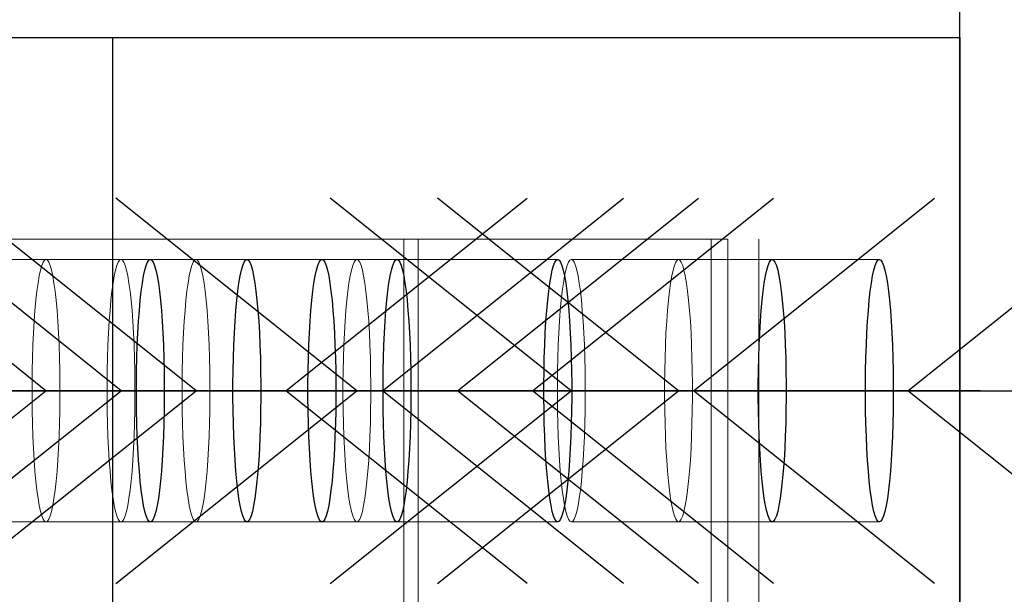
# Model space of a CAD drawing. Header units: millimetres. Extents: x 3526 to 4380, y 11541 to 12002.
# Tile 106 of 127: x 4221 to 4226, y 11724 to 11727. Entities that reach past the tile are written whole.
import ezdxf

# ---------------------------------------------------------------- set-up
doc = ezdxf.new("R2010")
doc.units = ezdxf.units.MM
doc.header["$LTSCALE"] = 10
doc.linetypes.add('HIDDEN', pattern=[0.375, 0.25, -0.125])
doc.linetypes.add('MITTE', pattern=[2, 1.25, -0.25, 0.25, -0.25])
doc.layers.get('Defpoints').update_dxf_attribs({"color": 1})
for name, color, linetype in [('PS_BOLT', 4, 'Continuous'), ('PS_MID', 5, 'MITTE'), ('PS_SHAPE', 3, 'Continuous')]:
    doc.layers.add(name, color=color, linetype=linetype)
for name, color, linetype, lineweight in [('PS_DIM', 4, 'Continuous', 13), ('PS_Hidden', 2, 'HIDDEN', 9), ('PS_SOLID', 7, 'Continuous', 30)]:
    doc.layers.add(name, color=color, linetype=linetype, lineweight=lineweight)
doc.styles.add('simplex', font='simplex.shx', dxfattribs={"width": 0.75})
doc.dimstyles.new('1_20_GŁ_DS1-LS20', dxfattribs={"dimtxt": 2, "dimasz": 2, "dimexe": 2, "dimexo": 5, "dimgap": 1, "dimtad": 1, "dimjust": 4, "dimdec": 0, "dimlfac": 20, "dimtxsty": 'simplex', "dimblk1": 'NONE', "dimsah": 1, "dimcen": 2, "dimclrd": 256, "dimclre": 256, "dimclrt": 4, "dimadec": 1, "dimazin": 0, "dimtfac": 1, "dimtdec": 0, "dimtmove": 2, "dimatfit": 3, "dimfxl": 1, "dimarcsym": 0})

# ---------------------------------------------------------------- blocks, each defined once
blk = doc.blocks.new('*D186')
at = {"layer": 'Defpoints', "color": 0, "transparency": 16777216}
for p in [(4225.5509, 11738.1324), (3922.9614, 11716.8237), (4225.5509, 11715.8237)]:
    blk.add_point(p, dxfattribs=at)
at = {"layer": 'PS_DIM', "lineweight": -2, "transparency": 16777216}
for p, q in [((3922.9614, 11721.8237), (3922.9614, 11740.1324)), ((4225.5509, 11720.8237), (4225.5509, 11740.1324)), ((3922.9614, 11738.1324), (4223.5509, 11738.1324))]:
    blk.add_line(p, q, dxfattribs=at)
at = {"layer": 'PS_DIM', "transparency": 16777216}
blk.add_solid([(4223.5509, 11738.4657), (4223.5509, 11737.7991), (4225.5509, 11738.1324)], dxfattribs=at)
at = {"layer": 'PS_DIM', "color": 4, "transparency": 16777216, "insert": (4223.5309, 11734.5053), "char_height": 2, "attachment_point": 5, "rotation": 90, "style": 'simplex'}
blk.add_mtext('9986', dxfattribs=at)
blk = doc.blocks.new('_None')
blk = doc.blocks.new('*X687')
at = {"color": 30, "linetype": 'Continuous'}
for p, q in [((4221.3994, 11725.0737), (4220.2061, 11726.0282)), ((4223.0649, 11725.0737), (4224.2581, 11726.0282)), ((4220.2061, 11724.1191), (4221.3994, 11725.0737)), ((4220.2061, 11725.0737), (4224.2581, 11725.0737)), ((4224.2581, 11724.1191), (4223.0649, 11725.0737))]:
    blk.add_line(p, q, dxfattribs=at)
blk = doc.blocks.new('*X689')
at = {"color": 30, "linetype": 'Continuous'}
for p, q in [((4220.5504, 11725.0737), (4219.3571, 11726.0282)), ((4222.2159, 11725.0737), (4223.4091, 11726.0282)), ((4219.3571, 11724.1191), (4220.5504, 11725.0737)), ((4219.3571, 11725.0737), (4223.4091, 11725.0737)), ((4223.4091, 11724.1191), (4222.2159, 11725.0737))]:
    blk.add_line(p, q, dxfattribs=at)
blk = doc.blocks.new('*X695')
at = {"color": 30, "linetype": 'Continuous'}
for p, q in [((4221.0279, 11725.0737), (4219.8347, 11726.0282)), ((4222.6935, 11725.0737), (4223.8867, 11726.0282)), ((4219.8347, 11724.1191), (4221.0279, 11725.0737)), ((4219.8347, 11725.0737), (4223.8867, 11725.0737)), ((4223.8867, 11724.1191), (4222.6935, 11725.0737))]:
    blk.add_line(p, q, dxfattribs=at)
blk = doc.blocks.new('*X696')
at = {"color": 30, "linetype": 'Continuous'}
for p, q in [((4221.7708, 11725.0737), (4220.5776, 11726.0282)), ((4223.4363, 11725.0737), (4224.6296, 11726.0282)), ((4220.5776, 11724.1191), (4221.7708, 11725.0737)), ((4220.5776, 11725.0737), (4224.6296, 11725.0737)), ((4224.6296, 11724.1191), (4223.4363, 11725.0737))]:
    blk.add_line(p, q, dxfattribs=at)
blk = doc.blocks.new('*X697')
at = {"layer": 'PS_Hidden', "color": 2, "linetype": 'HIDDEN'}
for p, q in [((4224.5566, 11715.8237), (4224.5566, 11726.8237)), ((4222.7986, 11725.8237), (4220.8081, 11725.8237)), ((4222.7986, 11725.8237), (4222.7986, 11721.5387)), ((4222.8706, 11725.8237), (4222.7986, 11725.8237)), ((4222.8706, 11725.8237), (4224.4033, 11725.8237)), ((4222.8706, 11725.8237), (4222.8706, 11716.8237)), ((4224.321, 11725.8237), (4224.321, 11716.8237)), ((4224.4033, 11725.8237), (4224.4033, 11716.8237)), ((4220.5504, 11725.7237), (4221.5447, 11725.7237)), ((4221.014, 11725.7104), (4221.0073, 11725.6939)), ((4221.0209, 11725.7203), (4221.014, 11725.7104)), ((4221.0279, 11725.7237), (4221.0209, 11725.7203)), ((4221.0349, 11725.7203), (4221.0279, 11725.7237)), ((4221.0418, 11725.7104), (4221.0349, 11725.7203)), ((4221.0486, 11725.6939), (4221.0418, 11725.7104)), ((4221.3855, 11725.7104), (4221.3787, 11725.6939)), ((4221.3924, 11725.7203), (4221.3855, 11725.7104)), ((4221.3994, 11725.7237), (4221.3924, 11725.7203)), ((4221.4063, 11725.7203), (4221.3994, 11725.7237)), ((4221.4133, 11725.7104), (4221.4063, 11725.7203)), ((4221.42, 11725.6939), (4221.4133, 11725.7104)), ((4221.5447, 11725.7237), (4222.0223, 11725.7237)), ((4221.7569, 11725.7104), (4221.7502, 11725.6939)), ((4221.7638, 11725.7203), (4221.7569, 11725.7104)), ((4221.7708, 11725.7237), (4221.7638, 11725.7203)), ((4221.7778, 11725.7203), (4221.7708, 11725.7237)), ((4221.7847, 11725.7104), (4221.7778, 11725.7203)), ((4221.7915, 11725.6939), (4221.7847, 11725.7104)), ((4222.0223, 11725.7237), (4222.3937, 11725.7237)), ((4222.3937, 11725.7237), (4222.7652, 11725.7237)), ((4222.5529, 11725.7104), (4222.5461, 11725.6939)), ((4222.5598, 11725.7203), (4222.5529, 11725.7104)), ((4222.5667, 11725.7237), (4222.5598, 11725.7203)), ((4222.5737, 11725.7203), (4222.5667, 11725.7237)), ((4222.5806, 11725.7104), (4222.5737, 11725.7203)), ((4222.5874, 11725.6939), (4222.5806, 11725.7104)), ((4222.7652, 11725.7237), (4223.5611, 11725.7237)), ((4223.6141, 11725.7104), (4223.6073, 11725.6939)), ((4223.621, 11725.7203), (4223.6141, 11725.7104)), ((4223.628, 11725.7237), (4223.621, 11725.7203)), ((4223.635, 11725.7203), (4223.628, 11725.7237)), ((4223.628, 11725.7237), (4224.6223, 11725.7237)), ((4223.6419, 11725.7104), (4223.635, 11725.7203)), ((4223.6486, 11725.6939), (4223.6419, 11725.7104)), ((4224.1447, 11725.7104), (4224.138, 11725.6939)), ((4224.1516, 11725.7203), (4224.1447, 11725.7104)), ((4224.1586, 11725.7237), (4224.1516, 11725.7203)), ((4224.1656, 11725.7203), (4224.1586, 11725.7237)), ((4224.1725, 11725.7104), (4224.1656, 11725.7203)), ((4224.1793, 11725.6939), (4224.1725, 11725.7104)), ((4224.6223, 11725.7237), (4225.153, 11725.7237)), ((4221.0007, 11725.671), (4220.9944, 11725.642)), ((4221.0073, 11725.6939), (4221.0007, 11725.671)), ((4221.0551, 11725.671), (4221.0486, 11725.6939)), ((4221.0614, 11725.642), (4221.0551, 11725.671)), ((4221.3722, 11725.671), (4221.3659, 11725.642)), ((4221.3787, 11725.6939), (4221.3722, 11725.671)), ((4221.4266, 11725.671), (4221.42, 11725.6939)), ((4221.4328, 11725.642), (4221.4266, 11725.671)), ((4221.7436, 11725.671), (4221.7373, 11725.642)), ((4221.7502, 11725.6939), (4221.7436, 11725.671)), ((4221.798, 11725.671), (4221.7915, 11725.6939)), ((4221.8043, 11725.642), (4221.798, 11725.671)), ((4222.5395, 11725.671), (4222.5333, 11725.642)), ((4222.5461, 11725.6939), (4222.5395, 11725.671)), ((4222.5939, 11725.671), (4222.5874, 11725.6939)), ((4222.6002, 11725.642), (4222.5939, 11725.671)), ((4223.6008, 11725.671), (4223.5945, 11725.642)), ((4223.6073, 11725.6939), (4223.6008, 11725.671)), ((4223.6552, 11725.671), (4223.6486, 11725.6939)), ((4223.6615, 11725.642), (4223.6552, 11725.671)), ((4224.1314, 11725.671), (4224.1251, 11725.642)), ((4224.138, 11725.6939), (4224.1314, 11725.671)), ((4224.1858, 11725.671), (4224.1793, 11725.6939)), ((4224.1921, 11725.642), (4224.1858, 11725.671)), ((4220.9885, 11725.6072), (4220.983, 11725.5669)), ((4220.9944, 11725.642), (4220.9885, 11725.6072)), ((4221.0673, 11725.6072), (4221.0614, 11725.642)), ((4221.0729, 11725.5669), (4221.0673, 11725.6072)), ((4221.36, 11725.6072), (4221.3544, 11725.5669)), ((4221.3659, 11725.642), (4221.36, 11725.6072)), ((4221.4388, 11725.6072), (4221.4328, 11725.642)), ((4221.4443, 11725.5669), (4221.4388, 11725.6072)), ((4221.7314, 11725.6072), (4221.7259, 11725.5669)), ((4221.7373, 11725.642), (4221.7314, 11725.6072)), ((4221.8102, 11725.6072), (4221.8043, 11725.642)), ((4221.8157, 11725.5669), (4221.8102, 11725.6072)), ((4222.5273, 11725.6072), (4222.5218, 11725.5669)), ((4222.5333, 11725.642), (4222.5273, 11725.6072)), ((4222.6061, 11725.6072), (4222.6002, 11725.642)), ((4222.6117, 11725.5669), (4222.6061, 11725.6072)), ((4223.5886, 11725.6072), (4223.5831, 11725.5669)), ((4223.5945, 11725.642), (4223.5886, 11725.6072)), ((4223.6674, 11725.6072), (4223.6615, 11725.642)), ((4223.6729, 11725.5669), (4223.6674, 11725.6072)), ((4224.1192, 11725.6072), (4224.1137, 11725.5669)), ((4224.1251, 11725.642), (4224.1192, 11725.6072)), ((4224.198, 11725.6072), (4224.1921, 11725.642)), ((4224.2036, 11725.5669), (4224.198, 11725.6072)), ((4220.983, 11725.5669), (4220.9779, 11725.5215)), ((4221.0779, 11725.5215), (4221.0729, 11725.5669)), ((4221.3544, 11725.5669), (4221.3494, 11725.5215)), ((4221.4494, 11725.5215), (4221.4443, 11725.5669)), ((4221.7259, 11725.5669), (4221.7208, 11725.5215)), ((4221.8208, 11725.5215), (4221.8157, 11725.5669)), ((4222.5218, 11725.5669), (4222.5167, 11725.5215)), ((4222.6167, 11725.5215), (4222.6117, 11725.5669)), ((4223.5831, 11725.5669), (4223.578, 11725.5215)), ((4223.678, 11725.5215), (4223.6729, 11725.5669)), ((4224.1137, 11725.5669), (4224.1086, 11725.5215)), ((4224.2086, 11725.5215), (4224.2036, 11725.5669)), ((4220.9779, 11725.5215), (4220.9734, 11725.4715)), ((4221.0825, 11725.4715), (4221.0779, 11725.5215)), ((4221.3494, 11725.5215), (4221.3448, 11725.4715)), ((4221.4539, 11725.4715), (4221.4494, 11725.5215)), ((4221.7208, 11725.5215), (4221.7163, 11725.4715)), ((4221.8254, 11725.4715), (4221.8208, 11725.5215)), ((4222.5167, 11725.5215), (4222.5122, 11725.4715)), ((4222.6213, 11725.4715), (4222.6167, 11725.5215)), ((4223.578, 11725.5215), (4223.5734, 11725.4715)), ((4223.6825, 11725.4715), (4223.678, 11725.5215)), ((4224.1086, 11725.5215), (4224.1041, 11725.4715)), ((4224.2132, 11725.4715), (4224.2086, 11725.5215)), ((4220.9734, 11725.4715), (4220.9694, 11725.4175)), ((4221.0865, 11725.4175), (4221.0825, 11725.4715)), ((4221.3448, 11725.4715), (4221.3408, 11725.4175)), ((4221.4579, 11725.4175), (4221.4539, 11725.4715)), ((4221.7163, 11725.4715), (4221.7123, 11725.4175)), ((4221.8293, 11725.4175), (4221.8254, 11725.4715)), ((4222.5122, 11725.4715), (4222.5082, 11725.4175)), ((4222.6253, 11725.4175), (4222.6213, 11725.4715)), ((4223.5734, 11725.4715), (4223.5695, 11725.4175)), ((4223.6865, 11725.4175), (4223.6825, 11725.4715)), ((4224.1041, 11725.4715), (4224.1001, 11725.4175)), ((4224.2172, 11725.4175), (4224.2132, 11725.4715)), ((4220.9694, 11725.4175), (4220.966, 11725.3599)), ((4221.0899, 11725.3599), (4221.0865, 11725.4175)), ((4221.3408, 11725.4175), (4221.3374, 11725.3599)), ((4221.4613, 11725.3599), (4221.4579, 11725.4175)), ((4221.7123, 11725.4175), (4221.7089, 11725.3599)), ((4221.8327, 11725.3599), (4221.8293, 11725.4175)), ((4222.5082, 11725.4175), (4222.5048, 11725.3599)), ((4222.6287, 11725.3599), (4222.6253, 11725.4175)), ((4223.5695, 11725.4175), (4223.5661, 11725.3599)), ((4223.6899, 11725.3599), (4223.6865, 11725.4175)), ((4224.1001, 11725.4175), (4224.0967, 11725.3599)), ((4224.2206, 11725.3599), (4224.2172, 11725.4175)), ((4220.966, 11725.3599), (4220.9632, 11725.2994)), ((4221.0926, 11725.2994), (4221.0899, 11725.3599)), ((4221.3374, 11725.3599), (4221.3347, 11725.2994)), ((4221.4641, 11725.2994), (4221.4613, 11725.3599)), ((4221.7089, 11725.3599), (4221.7061, 11725.2994)), ((4221.8355, 11725.2994), (4221.8327, 11725.3599)), ((4222.5048, 11725.3599), (4222.5021, 11725.2994)), ((4222.6314, 11725.2994), (4222.6287, 11725.3599)), ((4223.5661, 11725.3599), (4223.5633, 11725.2994)), ((4223.6927, 11725.2994), (4223.6899, 11725.3599)), ((4224.0967, 11725.3599), (4224.0939, 11725.2994)), ((4224.2233, 11725.2994), (4224.2206, 11725.3599)), ((4220.9632, 11725.2994), (4220.9611, 11725.2366)), ((4221.0947, 11725.2366), (4221.0926, 11725.2994)), ((4221.3347, 11725.2994), (4221.3326, 11725.2366)), ((4221.4661, 11725.2366), (4221.4641, 11725.2994)), ((4221.7061, 11725.2994), (4221.704, 11725.2366)), ((4221.8376, 11725.2366), (4221.8355, 11725.2994)), ((4222.5021, 11725.2994), (4222.5, 11725.2366)), ((4222.6335, 11725.2366), (4222.6314, 11725.2994)), ((4223.5633, 11725.2994), (4223.5612, 11725.2366)), ((4223.6948, 11725.2366), (4223.6927, 11725.2994)), ((4224.0939, 11725.2994), (4224.0918, 11725.2366)), ((4224.2254, 11725.2366), (4224.2233, 11725.2994)), ((4220.9611, 11725.2366), (4220.9597, 11725.1721)), ((4221.0961, 11725.1721), (4221.0947, 11725.2366)), ((4221.3326, 11725.2366), (4221.3312, 11725.1721)), ((4221.4676, 11725.1721), (4221.4661, 11725.2366)), ((4221.704, 11725.2366), (4221.7026, 11725.1721)), ((4221.839, 11725.1721), (4221.8376, 11725.2366)), ((4222.5, 11725.2366), (4222.4986, 11725.1721)), ((4222.6349, 11725.1721), (4222.6335, 11725.2366)), ((4223.5612, 11725.2366), (4223.5598, 11725.1721)), ((4223.6962, 11725.1721), (4223.6948, 11725.2366)), ((4224.0918, 11725.2366), (4224.0904, 11725.1721)), ((4224.2268, 11725.1721), (4224.2254, 11725.2366)), ((4220.9597, 11725.1721), (4220.959, 11725.1066)), ((4221.0968, 11725.1066), (4221.0961, 11725.1721)), ((4221.3312, 11725.1721), (4221.3305, 11725.1066)), ((4221.4683, 11725.1066), (4221.4676, 11725.1721)), ((4221.7026, 11725.1721), (4221.7019, 11725.1066)), ((4221.8397, 11725.1066), (4221.839, 11725.1721)), ((4222.4986, 11725.1721), (4222.4978, 11725.1066)), ((4222.6356, 11725.1066), (4222.6349, 11725.1721)), ((4223.5598, 11725.1721), (4223.5591, 11725.1066)), ((4223.6969, 11725.1066), (4223.6962, 11725.1721)), ((4224.0904, 11725.1721), (4224.0897, 11725.1066)), ((4224.2275, 11725.1066), (4224.2268, 11725.1721)), ((4220.959, 11725.1066), (4220.959, 11725.0407)), ((4221.0968, 11725.0407), (4221.0968, 11725.1066)), ((4221.3305, 11725.1066), (4221.3305, 11725.0407)), ((4221.4683, 11725.0407), (4221.4683, 11725.1066)), ((4221.7019, 11725.1066), (4221.7019, 11725.0407)), ((4221.8397, 11725.0407), (4221.8397, 11725.1066)), ((4222.4978, 11725.1066), (4222.4978, 11725.0407)), ((4222.6356, 11725.0407), (4222.6356, 11725.1066)), ((4223.5591, 11725.1066), (4223.5591, 11725.0407)), ((4223.6969, 11725.0407), (4223.6969, 11725.1066)), ((4224.0897, 11725.1066), (4224.0897, 11725.0407)), ((4224.2275, 11725.0407), (4224.2275, 11725.1066)), ((4220.959, 11725.0407), (4220.9597, 11724.9752)), ((4221.0961, 11724.9752), (4221.0968, 11725.0407)), ((4221.3305, 11725.0407), (4221.3312, 11724.9752)), ((4221.4676, 11724.9752), (4221.4683, 11725.0407)), ((4221.7019, 11725.0407), (4221.7026, 11724.9752)), ((4221.839, 11724.9752), (4221.8397, 11725.0407)), ((4222.4978, 11725.0407), (4222.4986, 11724.9752)), ((4222.6349, 11724.9752), (4222.6356, 11725.0407)), ((4223.5591, 11725.0407), (4223.5598, 11724.9752)), ((4223.6962, 11724.9752), (4223.6969, 11725.0407)), ((4224.0897, 11725.0407), (4224.0904, 11724.9752)), ((4224.2268, 11724.9752), (4224.2275, 11725.0407)), ((4220.9597, 11724.9752), (4220.9611, 11724.9107)), ((4221.0947, 11724.9107), (4221.0961, 11724.9752)), ((4221.3312, 11724.9752), (4221.3326, 11724.9107)), ((4221.4661, 11724.9107), (4221.4676, 11724.9752)), ((4221.7026, 11724.9752), (4221.704, 11724.9107)), ((4221.8376, 11724.9107), (4221.839, 11724.9752)), ((4222.4986, 11724.9752), (4222.5, 11724.9107)), ((4222.6335, 11724.9107), (4222.6349, 11724.9752)), ((4223.5598, 11724.9752), (4223.5612, 11724.9107)), ((4223.6948, 11724.9107), (4223.6962, 11724.9752)), ((4224.0904, 11724.9752), (4224.0918, 11724.9107)), ((4224.2254, 11724.9107), (4224.2268, 11724.9752)), ((4220.9611, 11724.9107), (4220.9632, 11724.8479)), ((4221.0926, 11724.8479), (4221.0947, 11724.9107)), ((4221.3326, 11724.9107), (4221.3347, 11724.8479)), ((4221.4641, 11724.8479), (4221.4661, 11724.9107)), ((4221.704, 11724.9107), (4221.7061, 11724.8479)), ((4221.8355, 11724.8479), (4221.8376, 11724.9107)), ((4222.5, 11724.9107), (4222.5021, 11724.8479)), ((4222.6314, 11724.8479), (4222.6335, 11724.9107)), ((4223.5612, 11724.9107), (4223.5633, 11724.8479)), ((4223.6927, 11724.8479), (4223.6948, 11724.9107)), ((4224.0918, 11724.9107), (4224.0939, 11724.8479)), ((4224.2233, 11724.8479), (4224.2254, 11724.9107)), ((4220.9632, 11724.8479), (4220.966, 11724.7874)), ((4221.0899, 11724.7874), (4221.0926, 11724.8479)), ((4221.3347, 11724.8479), (4221.3374, 11724.7874)), ((4221.4613, 11724.7874), (4221.4641, 11724.8479)), ((4221.7061, 11724.8479), (4221.7089, 11724.7874)), ((4221.8327, 11724.7874), (4221.8355, 11724.8479)), ((4222.5021, 11724.8479), (4222.5048, 11724.7874)), ((4222.6287, 11724.7874), (4222.6314, 11724.8479)), ((4223.5633, 11724.8479), (4223.5661, 11724.7874)), ((4223.6899, 11724.7874), (4223.6927, 11724.8479)), ((4224.0939, 11724.8479), (4224.0967, 11724.7874)), ((4224.2206, 11724.7874), (4224.2233, 11724.8479)), ((4220.966, 11724.7874), (4220.9694, 11724.7298)), ((4221.0865, 11724.7298), (4221.0899, 11724.7874)), ((4221.3374, 11724.7874), (4221.3408, 11724.7298)), ((4221.4579, 11724.7298), (4221.4613, 11724.7874)), ((4221.7089, 11724.7874), (4221.7123, 11724.7298)), ((4221.8293, 11724.7298), (4221.8327, 11724.7874)), ((4222.5048, 11724.7874), (4222.5082, 11724.7298)), ((4222.6253, 11724.7298), (4222.6287, 11724.7874)), ((4223.5661, 11724.7874), (4223.5695, 11724.7298)), ((4223.6865, 11724.7298), (4223.6899, 11724.7874)), ((4224.0967, 11724.7874), (4224.1001, 11724.7298)), ((4224.2172, 11724.7298), (4224.2206, 11724.7874)), ((4220.9694, 11724.7298), (4220.9734, 11724.6758)), ((4221.0825, 11724.6758), (4221.0865, 11724.7298)), ((4221.3408, 11724.7298), (4221.3448, 11724.6758)), ((4221.4539, 11724.6758), (4221.4579, 11724.7298)), ((4221.7123, 11724.7298), (4221.7163, 11724.6758)), ((4221.8254, 11724.6758), (4221.8293, 11724.7298)), ((4222.5082, 11724.7298), (4222.5122, 11724.6758)), ((4222.6213, 11724.6758), (4222.6253, 11724.7298)), ((4223.5695, 11724.7298), (4223.5734, 11724.6758)), ((4223.6825, 11724.6758), (4223.6865, 11724.7298)), ((4224.1001, 11724.7298), (4224.1041, 11724.6758)), ((4224.2132, 11724.6758), (4224.2172, 11724.7298)), ((4220.9734, 11724.6758), (4220.9779, 11724.6258)), ((4221.0779, 11724.6258), (4221.0825, 11724.6758)), ((4221.3448, 11724.6758), (4221.3494, 11724.6258)), ((4221.4494, 11724.6258), (4221.4539, 11724.6758)), ((4221.7163, 11724.6758), (4221.7208, 11724.6258)), ((4221.8208, 11724.6258), (4221.8254, 11724.6758)), ((4222.5122, 11724.6758), (4222.5167, 11724.6258)), ((4222.6167, 11724.6258), (4222.6213, 11724.6758)), ((4223.5734, 11724.6758), (4223.578, 11724.6258)), ((4223.678, 11724.6258), (4223.6825, 11724.6758)), ((4224.1041, 11724.6758), (4224.1086, 11724.6258)), ((4224.2086, 11724.6258), (4224.2132, 11724.6758)), ((4220.9779, 11724.6258), (4220.983, 11724.5805)), ((4221.0729, 11724.5805), (4221.0779, 11724.6258)), ((4221.3494, 11724.6258), (4221.3544, 11724.5805)), ((4221.4443, 11724.5805), (4221.4494, 11724.6258)), ((4221.7208, 11724.6258), (4221.7259, 11724.5805)), ((4221.8157, 11724.5805), (4221.8208, 11724.6258)), ((4222.5167, 11724.6258), (4222.5218, 11724.5805)), ((4222.6117, 11724.5805), (4222.6167, 11724.6258)), ((4223.578, 11724.6258), (4223.5831, 11724.5805)), ((4223.6729, 11724.5805), (4223.678, 11724.6258)), ((4224.1086, 11724.6258), (4224.1137, 11724.5805)), ((4224.2036, 11724.5805), (4224.2086, 11724.6258)), ((4220.983, 11724.5805), (4220.9885, 11724.5402)), ((4221.0673, 11724.5402), (4221.0729, 11724.5805)), ((4221.3544, 11724.5805), (4221.36, 11724.5402)), ((4221.4388, 11724.5402), (4221.4443, 11724.5805)), ((4221.7259, 11724.5805), (4221.7314, 11724.5402)), ((4221.8102, 11724.5402), (4221.8157, 11724.5805)), ((4222.5218, 11724.5805), (4222.5273, 11724.5402)), ((4222.6061, 11724.5402), (4222.6117, 11724.5805)), ((4223.5831, 11724.5805), (4223.5886, 11724.5402)), ((4223.6674, 11724.5402), (4223.6729, 11724.5805)), ((4224.1137, 11724.5805), (4224.1192, 11724.5402)), ((4224.198, 11724.5402), (4224.2036, 11724.5805)), ((4220.9885, 11724.5402), (4220.9944, 11724.5053)), ((4221.0614, 11724.5053), (4221.0673, 11724.5402)), ((4221.36, 11724.5402), (4221.3659, 11724.5053)), ((4221.4328, 11724.5053), (4221.4388, 11724.5402)), ((4221.7314, 11724.5402), (4221.7373, 11724.5053)), ((4221.8043, 11724.5053), (4221.8102, 11724.5402)), ((4222.5273, 11724.5402), (4222.5333, 11724.5053)), ((4222.6002, 11724.5053), (4222.6061, 11724.5402)), ((4223.5886, 11724.5402), (4223.5945, 11724.5053)), ((4223.6615, 11724.5053), (4223.6674, 11724.5402)), ((4224.1192, 11724.5402), (4224.1251, 11724.5053)), ((4224.1921, 11724.5053), (4224.198, 11724.5402)), ((4220.9944, 11724.5053), (4221.0007, 11724.4763)), ((4221.0551, 11724.4763), (4221.0614, 11724.5053)), ((4221.3659, 11724.5053), (4221.3722, 11724.4763)), ((4221.4266, 11724.4763), (4221.4328, 11724.5053)), ((4221.7373, 11724.5053), (4221.7436, 11724.4763)), ((4221.798, 11724.4763), (4221.8043, 11724.5053)), ((4222.5333, 11724.5053), (4222.5395, 11724.4763)), ((4222.5939, 11724.4763), (4222.6002, 11724.5053)), ((4223.5945, 11724.5053), (4223.6008, 11724.4763)), ((4223.6552, 11724.4763), (4223.6615, 11724.5053)), ((4224.1251, 11724.5053), (4224.1314, 11724.4763)), ((4224.1858, 11724.4763), (4224.1921, 11724.5053)), ((4221.0007, 11724.4763), (4221.0073, 11724.4535)), ((4221.0073, 11724.4535), (4221.014, 11724.437)), ((4221.014, 11724.437), (4221.0209, 11724.427)), ((4221.0349, 11724.427), (4221.0418, 11724.437)), ((4221.0418, 11724.437), (4221.0486, 11724.4535)), ((4221.0486, 11724.4535), (4221.0551, 11724.4763)), ((4221.3722, 11724.4763), (4221.3787, 11724.4535)), ((4221.3787, 11724.4535), (4221.3855, 11724.437)), ((4221.3855, 11724.437), (4221.3924, 11724.427)), ((4221.4063, 11724.427), (4221.4133, 11724.437)), ((4221.4133, 11724.437), (4221.42, 11724.4535)), ((4221.42, 11724.4535), (4221.4266, 11724.4763)), ((4221.7436, 11724.4763), (4221.7502, 11724.4535)), ((4221.7502, 11724.4535), (4221.7569, 11724.437)), ((4221.7569, 11724.437), (4221.7638, 11724.427)), ((4221.7778, 11724.427), (4221.7847, 11724.437)), ((4221.7847, 11724.437), (4221.7915, 11724.4535)), ((4221.7915, 11724.4535), (4221.798, 11724.4763)), ((4222.5395, 11724.4763), (4222.5461, 11724.4535)), ((4222.5461, 11724.4535), (4222.5529, 11724.437)), ((4222.5529, 11724.437), (4222.5598, 11724.427)), ((4222.5737, 11724.427), (4222.5806, 11724.437)), ((4222.5806, 11724.437), (4222.5874, 11724.4535)), ((4222.5874, 11724.4535), (4222.5939, 11724.4763)), ((4223.6008, 11724.4763), (4223.6073, 11724.4535)), ((4223.6073, 11724.4535), (4223.6141, 11724.437)), ((4223.6141, 11724.437), (4223.621, 11724.427)), ((4223.635, 11724.427), (4223.6419, 11724.437)), ((4223.6419, 11724.437), (4223.6486, 11724.4535)), ((4223.6486, 11724.4535), (4223.6552, 11724.4763)), ((4224.1314, 11724.4763), (4224.138, 11724.4535)), ((4224.138, 11724.4535), (4224.1447, 11724.437)), ((4224.1447, 11724.437), (4224.1516, 11724.427)), ((4224.1656, 11724.427), (4224.1725, 11724.437)), ((4224.1725, 11724.437), (4224.1793, 11724.4535)), ((4224.1793, 11724.4535), (4224.1858, 11724.4763)), ((4220.5504, 11724.4237), (4221.5447, 11724.4237)), ((4221.0209, 11724.427), (4221.0279, 11724.4237)), ((4221.0279, 11724.4237), (4221.0349, 11724.427)), ((4221.3924, 11724.427), (4221.3994, 11724.4237)), ((4221.3994, 11724.4237), (4221.4063, 11724.427)), ((4221.5447, 11724.4237), (4222.0223, 11724.4237)), ((4221.7638, 11724.427), (4221.7708, 11724.4237)), ((4221.7708, 11724.4237), (4221.7778, 11724.427)), ((4222.0223, 11724.4237), (4222.3937, 11724.4237)), ((4222.3937, 11724.4237), (4222.7652, 11724.4237)), ((4222.5598, 11724.427), (4222.5667, 11724.4237)), ((4222.5667, 11724.4237), (4222.5737, 11724.427)), ((4222.7652, 11724.4237), (4223.5611, 11724.4237)), ((4223.621, 11724.427), (4223.628, 11724.4237)), ((4223.628, 11724.4237), (4223.635, 11724.427)), ((4223.628, 11724.4237), (4224.6223, 11724.4237)), ((4224.1516, 11724.427), (4224.1586, 11724.4237)), ((4224.1586, 11724.4237), (4224.1656, 11724.427)), ((4224.6223, 11724.4237), (4225.153, 11724.4237))]:
    blk.add_line(p, q, dxfattribs=at)
at = {"layer": 'PS_MID', "color": 5, "linetype": 'MITTE'}
for p, q in [((4222.0447, 11725.0737), (4220.0504, 11725.0737)), ((4222.5223, 11725.0737), (4220.5279, 11725.0737)), ((4222.8937, 11725.0737), (4220.8994, 11725.0737)), ((4223.2652, 11725.0737), (4221.2708, 11725.0737)), ((4224.0611, 11725.0737), (4222.0667, 11725.0737)), ((4225.1223, 11725.0737), (4223.128, 11725.0737)), ((4225.653, 11725.0737), (4223.6586, 11725.0737))]:
    blk.add_line(p, q, dxfattribs=at)
at = {"layer": 'PS_SOLID', "color": 7, "linetype": 'Continuous'}
for p, q in [((4220.3646, 11726.8237), (4221.359, 11726.8237)), ((4221.359, 11715.8237), (4221.359, 11726.8237)), ((4221.359, 11726.8237), (4225.5509, 11726.8237)), ((4225.5509, 11726.8237), (4225.5509, 11715.8237)), ((4221.5241, 11725.6939), (4221.5308, 11725.7104)), ((4221.5308, 11725.7104), (4221.5377, 11725.7203)), ((4221.5377, 11725.7203), (4221.5447, 11725.7237)), ((4221.5447, 11725.7237), (4221.5517, 11725.7203)), ((4221.5517, 11725.7203), (4221.5586, 11725.7104)), ((4221.5586, 11725.7104), (4221.5654, 11725.6939)), ((4222.0016, 11725.6939), (4222.0084, 11725.7104)), ((4222.0084, 11725.7104), (4222.0153, 11725.7203)), ((4222.0153, 11725.7203), (4222.0223, 11725.7237)), ((4222.0223, 11725.7237), (4222.0293, 11725.7203)), ((4222.0293, 11725.7203), (4222.0362, 11725.7104)), ((4222.0362, 11725.7104), (4222.0429, 11725.6939)), ((4222.3731, 11725.6939), (4222.3798, 11725.7104)), ((4222.3798, 11725.7104), (4222.3867, 11725.7203)), ((4222.3867, 11725.7203), (4222.3937, 11725.7237)), ((4222.3937, 11725.7237), (4222.4007, 11725.7203)), ((4222.4007, 11725.7203), (4222.4076, 11725.7104)), ((4222.4076, 11725.7104), (4222.4144, 11725.6939)), ((4222.7445, 11725.6939), (4222.7513, 11725.7104)), ((4222.7513, 11725.7104), (4222.7582, 11725.7203)), ((4222.7582, 11725.7203), (4222.7652, 11725.7237)), ((4222.7652, 11725.7237), (4222.7721, 11725.7203)), ((4222.7721, 11725.7203), (4222.779, 11725.7104)), ((4222.779, 11725.7104), (4222.7858, 11725.6939)), ((4223.5404, 11725.6939), (4223.5472, 11725.7104)), ((4223.5472, 11725.7104), (4223.5541, 11725.7203)), ((4223.5541, 11725.7203), (4223.5611, 11725.7237)), ((4223.5611, 11725.7237), (4223.5681, 11725.7203)), ((4223.5681, 11725.7203), (4223.575, 11725.7104)), ((4223.575, 11725.7104), (4223.5817, 11725.6939)), ((4224.6017, 11725.6939), (4224.6085, 11725.7104)), ((4224.6085, 11725.7104), (4224.6154, 11725.7203)), ((4224.6154, 11725.7203), (4224.6223, 11725.7237)), ((4224.6223, 11725.7237), (4224.6293, 11725.7203)), ((4224.6293, 11725.7203), (4224.6362, 11725.7104)), ((4224.6362, 11725.7104), (4224.643, 11725.6939)), ((4225.1323, 11725.6939), (4225.1391, 11725.7104)), ((4225.1391, 11725.7104), (4225.146, 11725.7203)), ((4225.146, 11725.7203), (4225.153, 11725.7237)), ((4225.153, 11725.7237), (4225.16, 11725.7203)), ((4225.16, 11725.7203), (4225.1669, 11725.7104)), ((4225.1669, 11725.7104), (4225.1736, 11725.6939)), ((4221.5112, 11725.642), (4221.5175, 11725.671)), ((4221.5175, 11725.671), (4221.5241, 11725.6939)), ((4221.5654, 11725.6939), (4221.5719, 11725.671)), ((4221.5719, 11725.671), (4221.5782, 11725.642)), ((4221.9888, 11725.642), (4221.9951, 11725.671)), ((4221.9951, 11725.671), (4222.0016, 11725.6939)), ((4222.0429, 11725.6939), (4222.0495, 11725.671)), ((4222.0495, 11725.671), (4222.0558, 11725.642)), ((4222.3602, 11725.642), (4222.3665, 11725.671)), ((4222.3665, 11725.671), (4222.3731, 11725.6939)), ((4222.4144, 11725.6939), (4222.4209, 11725.671)), ((4222.4209, 11725.671), (4222.4272, 11725.642)), ((4222.7317, 11725.642), (4222.738, 11725.671)), ((4222.738, 11725.671), (4222.7445, 11725.6939)), ((4222.7858, 11725.6939), (4222.7924, 11725.671)), ((4222.7924, 11725.671), (4222.7986, 11725.642)), ((4223.5276, 11725.642), (4223.5339, 11725.671)), ((4223.5339, 11725.671), (4223.5404, 11725.6939)), ((4223.5817, 11725.6939), (4223.5883, 11725.671)), ((4223.5883, 11725.671), (4223.5946, 11725.642)), ((4224.5889, 11725.642), (4224.5951, 11725.671)), ((4224.5951, 11725.671), (4224.6017, 11725.6939)), ((4224.643, 11725.6939), (4224.6496, 11725.671)), ((4224.6496, 11725.671), (4224.6558, 11725.642)), ((4225.1195, 11725.642), (4225.1258, 11725.671)), ((4225.1258, 11725.671), (4225.1323, 11725.6939)), ((4225.1736, 11725.6939), (4225.1802, 11725.671)), ((4225.1802, 11725.671), (4225.1865, 11725.642)), ((4221.4998, 11725.5669), (4221.5053, 11725.6072)), ((4221.5053, 11725.6072), (4221.5112, 11725.642)), ((4221.5782, 11725.642), (4221.5841, 11725.6072)), ((4221.5841, 11725.6072), (4221.5896, 11725.5669)), ((4221.9773, 11725.5669), (4221.9829, 11725.6072)), ((4221.9829, 11725.6072), (4221.9888, 11725.642)), ((4222.0558, 11725.642), (4222.0617, 11725.6072)), ((4222.0617, 11725.6072), (4222.0672, 11725.5669)), ((4222.3488, 11725.5669), (4222.3543, 11725.6072)), ((4222.3543, 11725.6072), (4222.3602, 11725.642)), ((4222.4272, 11725.642), (4222.4331, 11725.6072)), ((4222.4331, 11725.6072), (4222.4386, 11725.5669)), ((4222.7202, 11725.5669), (4222.7257, 11725.6072)), ((4222.7257, 11725.6072), (4222.7317, 11725.642)), ((4222.7986, 11725.642), (4222.8046, 11725.6072)), ((4222.8046, 11725.6072), (4222.8101, 11725.5669)), ((4223.5162, 11725.5669), (4223.5217, 11725.6072)), ((4223.5217, 11725.6072), (4223.5276, 11725.642)), ((4223.5946, 11725.642), (4223.6005, 11725.6072)), ((4223.6005, 11725.6072), (4223.606, 11725.5669)), ((4224.5774, 11725.5669), (4224.5829, 11725.6072)), ((4224.5829, 11725.6072), (4224.5889, 11725.642)), ((4224.6558, 11725.642), (4224.6618, 11725.6072)), ((4224.6618, 11725.6072), (4224.6673, 11725.5669)), ((4225.108, 11725.5669), (4225.1136, 11725.6072)), ((4225.1136, 11725.6072), (4225.1195, 11725.642)), ((4225.1865, 11725.642), (4225.1924, 11725.6072)), ((4225.1924, 11725.6072), (4225.1979, 11725.5669)), ((4221.4947, 11725.5215), (4221.4998, 11725.5669)), ((4221.5896, 11725.5669), (4221.5947, 11725.5215)), ((4221.9723, 11725.5215), (4221.9773, 11725.5669)), ((4222.0672, 11725.5669), (4222.0723, 11725.5215)), ((4222.3437, 11725.5215), (4222.3488, 11725.5669)), ((4222.4386, 11725.5669), (4222.4437, 11725.5215)), ((4222.7152, 11725.5215), (4222.7202, 11725.5669)), ((4222.8101, 11725.5669), (4222.8152, 11725.5215)), ((4223.5111, 11725.5215), (4223.5162, 11725.5669)), ((4223.606, 11725.5669), (4223.6111, 11725.5215)), ((4224.5724, 11725.5215), (4224.5774, 11725.5669)), ((4224.6673, 11725.5669), (4224.6723, 11725.5215)), ((4225.103, 11725.5215), (4225.108, 11725.5669)), ((4225.1979, 11725.5669), (4225.203, 11725.5215)), ((4221.4902, 11725.4715), (4221.4947, 11725.5215)), ((4221.5947, 11725.5215), (4221.5993, 11725.4715)), ((4221.9677, 11725.4715), (4221.9723, 11725.5215)), ((4222.0723, 11725.5215), (4222.0768, 11725.4715)), ((4222.3392, 11725.4715), (4222.3437, 11725.5215)), ((4222.4437, 11725.5215), (4222.4483, 11725.4715)), ((4222.7106, 11725.4715), (4222.7152, 11725.5215)), ((4222.8152, 11725.5215), (4222.8197, 11725.4715)), ((4223.5065, 11725.4715), (4223.5111, 11725.5215)), ((4223.6111, 11725.5215), (4223.6156, 11725.4715)), ((4224.5678, 11725.4715), (4224.5724, 11725.5215)), ((4224.6723, 11725.5215), (4224.6769, 11725.4715)), ((4225.0984, 11725.4715), (4225.103, 11725.5215)), ((4225.203, 11725.5215), (4225.2075, 11725.4715)), ((4221.4862, 11725.4175), (4221.4902, 11725.4715)), ((4221.5993, 11725.4715), (4221.6033, 11725.4175)), ((4221.9637, 11725.4175), (4221.9677, 11725.4715)), ((4222.0768, 11725.4715), (4222.0808, 11725.4175)), ((4222.3352, 11725.4175), (4222.3392, 11725.4715)), ((4222.4483, 11725.4715), (4222.4523, 11725.4175)), ((4222.7066, 11725.4175), (4222.7106, 11725.4715)), ((4222.8197, 11725.4715), (4222.8237, 11725.4175)), ((4223.5026, 11725.4175), (4223.5065, 11725.4715)), ((4223.6156, 11725.4715), (4223.6196, 11725.4175)), ((4224.5638, 11725.4175), (4224.5678, 11725.4715)), ((4224.6769, 11725.4715), (4224.6809, 11725.4175)), ((4225.0944, 11725.4175), (4225.0984, 11725.4715)), ((4225.2075, 11725.4715), (4225.2115, 11725.4175)), ((4221.4828, 11725.3599), (4221.4862, 11725.4175)), ((4221.6033, 11725.4175), (4221.6066, 11725.3599)), ((4221.9603, 11725.3599), (4221.9637, 11725.4175)), ((4222.0808, 11725.4175), (4222.0842, 11725.3599)), ((4222.3318, 11725.3599), (4222.3352, 11725.4175)), ((4222.4523, 11725.4175), (4222.4556, 11725.3599)), ((4222.7032, 11725.3599), (4222.7066, 11725.4175)), ((4222.8237, 11725.4175), (4222.8271, 11725.3599)), ((4223.4992, 11725.3599), (4223.5026, 11725.4175)), ((4223.6196, 11725.4175), (4223.623, 11725.3599)), ((4224.5604, 11725.3599), (4224.5638, 11725.4175)), ((4224.6809, 11725.4175), (4224.6843, 11725.3599)), ((4225.091, 11725.3599), (4225.0944, 11725.4175)), ((4225.2115, 11725.4175), (4225.2149, 11725.3599)), ((4221.48, 11725.2994), (4221.4828, 11725.3599)), ((4221.6066, 11725.3599), (4221.6094, 11725.2994)), ((4221.9576, 11725.2994), (4221.9603, 11725.3599)), ((4222.0842, 11725.3599), (4222.087, 11725.2994)), ((4222.329, 11725.2994), (4222.3318, 11725.3599)), ((4222.4556, 11725.3599), (4222.4584, 11725.2994)), ((4222.7005, 11725.2994), (4222.7032, 11725.3599)), ((4222.8271, 11725.3599), (4222.8298, 11725.2994)), ((4223.4964, 11725.2994), (4223.4992, 11725.3599)), ((4223.623, 11725.3599), (4223.6258, 11725.2994)), ((4224.5577, 11725.2994), (4224.5604, 11725.3599)), ((4224.6843, 11725.3599), (4224.687, 11725.2994)), ((4225.0883, 11725.2994), (4225.091, 11725.3599)), ((4225.2149, 11725.3599), (4225.2177, 11725.2994)), ((4221.4779, 11725.2366), (4221.48, 11725.2994)), ((4221.6094, 11725.2994), (4221.6115, 11725.2366)), ((4221.9555, 11725.2366), (4221.9576, 11725.2994)), ((4222.087, 11725.2994), (4222.0891, 11725.2366)), ((4222.3269, 11725.2366), (4222.329, 11725.2994)), ((4222.4584, 11725.2994), (4222.4605, 11725.2366)), ((4222.6984, 11725.2366), (4222.7005, 11725.2994)), ((4222.8298, 11725.2994), (4222.8319, 11725.2366)), ((4223.4943, 11725.2366), (4223.4964, 11725.2994)), ((4223.6258, 11725.2994), (4223.6279, 11725.2366)), ((4224.5556, 11725.2366), (4224.5577, 11725.2994)), ((4224.687, 11725.2994), (4224.6891, 11725.2366)), ((4225.0862, 11725.2366), (4225.0883, 11725.2994)), ((4225.2177, 11725.2994), (4225.2198, 11725.2366)), ((4221.4765, 11725.1721), (4221.4779, 11725.2366)), ((4221.6115, 11725.2366), (4221.6129, 11725.1721)), ((4221.9541, 11725.1721), (4221.9555, 11725.2366)), ((4222.0891, 11725.2366), (4222.0905, 11725.1721)), ((4222.3255, 11725.1721), (4222.3269, 11725.2366)), ((4222.4605, 11725.2366), (4222.4619, 11725.1721)), ((4222.697, 11725.1721), (4222.6984, 11725.2366)), ((4222.8319, 11725.2366), (4222.8333, 11725.1721)), ((4223.4929, 11725.1721), (4223.4943, 11725.2366)), ((4223.6279, 11725.2366), (4223.6293, 11725.1721)), ((4224.5542, 11725.1721), (4224.5556, 11725.2366)), ((4224.6891, 11725.2366), (4224.6905, 11725.1721)), ((4225.0848, 11725.1721), (4225.0862, 11725.2366)), ((4225.2198, 11725.2366), (4225.2212, 11725.1721)), ((4221.4758, 11725.1066), (4221.4765, 11725.1721)), ((4221.6129, 11725.1721), (4221.6136, 11725.1066)), ((4221.9534, 11725.1066), (4221.9541, 11725.1721)), ((4222.0905, 11725.1721), (4222.0912, 11725.1066)), ((4222.3248, 11725.1066), (4222.3255, 11725.1721)), ((4222.4619, 11725.1721), (4222.4626, 11725.1066)), ((4222.6963, 11725.1066), (4222.697, 11725.1721)), ((4222.8333, 11725.1721), (4222.834, 11725.1066)), ((4223.4922, 11725.1066), (4223.4929, 11725.1721)), ((4223.6293, 11725.1721), (4223.63, 11725.1066)), ((4224.5535, 11725.1066), (4224.5542, 11725.1721)), ((4224.6905, 11725.1721), (4224.6912, 11725.1066)), ((4225.0841, 11725.1066), (4225.0848, 11725.1721)), ((4225.2212, 11725.1721), (4225.2219, 11725.1066)), ((4221.4758, 11725.0407), (4221.4758, 11725.1066)), ((4221.6136, 11725.1066), (4221.6136, 11725.0407)), ((4221.9534, 11725.0407), (4221.9534, 11725.1066)), ((4222.0912, 11725.1066), (4222.0912, 11725.0407)), ((4222.3248, 11725.0407), (4222.3248, 11725.1066)), ((4222.4626, 11725.1066), (4222.4626, 11725.0407)), ((4222.6963, 11725.0407), (4222.6963, 11725.1066)), ((4222.834, 11725.1066), (4222.834, 11725.0407)), ((4223.4922, 11725.0407), (4223.4922, 11725.1066)), ((4223.63, 11725.1066), (4223.63, 11725.0407)), ((4224.5535, 11725.0407), (4224.5535, 11725.1066)), ((4224.6912, 11725.1066), (4224.6912, 11725.0407)), ((4225.0841, 11725.0407), (4225.0841, 11725.1066)), ((4225.2219, 11725.1066), (4225.2219, 11725.0407)), ((4221.4765, 11724.9752), (4221.4758, 11725.0407)), ((4221.6136, 11725.0407), (4221.6129, 11724.9752)), ((4221.9541, 11724.9752), (4221.9534, 11725.0407)), ((4222.0912, 11725.0407), (4222.0905, 11724.9752)), ((4222.3255, 11724.9752), (4222.3248, 11725.0407)), ((4222.4626, 11725.0407), (4222.4619, 11724.9752)), ((4222.697, 11724.9752), (4222.6963, 11725.0407)), ((4222.834, 11725.0407), (4222.8333, 11724.9752)), ((4223.4929, 11724.9752), (4223.4922, 11725.0407)), ((4223.63, 11725.0407), (4223.6293, 11724.9752)), ((4224.5542, 11724.9752), (4224.5535, 11725.0407)), ((4224.6912, 11725.0407), (4224.6905, 11724.9752)), ((4225.0848, 11724.9752), (4225.0841, 11725.0407)), ((4225.2219, 11725.0407), (4225.2212, 11724.9752)), ((4221.4779, 11724.9107), (4221.4765, 11724.9752)), ((4221.6129, 11724.9752), (4221.6115, 11724.9107)), ((4221.9555, 11724.9107), (4221.9541, 11724.9752)), ((4222.0905, 11724.9752), (4222.0891, 11724.9107)), ((4222.3269, 11724.9107), (4222.3255, 11724.9752)), ((4222.4619, 11724.9752), (4222.4605, 11724.9107)), ((4222.6984, 11724.9107), (4222.697, 11724.9752)), ((4222.8333, 11724.9752), (4222.8319, 11724.9107)), ((4223.4943, 11724.9107), (4223.4929, 11724.9752)), ((4223.6293, 11724.9752), (4223.6279, 11724.9107)), ((4224.5556, 11724.9107), (4224.5542, 11724.9752)), ((4224.6905, 11724.9752), (4224.6891, 11724.9107)), ((4225.0862, 11724.9107), (4225.0848, 11724.9752)), ((4225.2212, 11724.9752), (4225.2198, 11724.9107)), ((4221.48, 11724.8479), (4221.4779, 11724.9107)), ((4221.6115, 11724.9107), (4221.6094, 11724.8479)), ((4221.9576, 11724.8479), (4221.9555, 11724.9107)), ((4222.0891, 11724.9107), (4222.087, 11724.8479)), ((4222.329, 11724.8479), (4222.3269, 11724.9107)), ((4222.4605, 11724.9107), (4222.4584, 11724.8479)), ((4222.7005, 11724.8479), (4222.6984, 11724.9107)), ((4222.8319, 11724.9107), (4222.8298, 11724.8479)), ((4223.4964, 11724.8479), (4223.4943, 11724.9107)), ((4223.6279, 11724.9107), (4223.6258, 11724.8479)), ((4224.5577, 11724.8479), (4224.5556, 11724.9107)), ((4224.6891, 11724.9107), (4224.687, 11724.8479)), ((4225.0883, 11724.8479), (4225.0862, 11724.9107)), ((4225.2198, 11724.9107), (4225.2177, 11724.8479)), ((4221.4828, 11724.7874), (4221.48, 11724.8479)), ((4221.6094, 11724.8479), (4221.6066, 11724.7874)), ((4221.9603, 11724.7874), (4221.9576, 11724.8479)), ((4222.087, 11724.8479), (4222.0842, 11724.7874)), ((4222.3318, 11724.7874), (4222.329, 11724.8479)), ((4222.4584, 11724.8479), (4222.4556, 11724.7874)), ((4222.7032, 11724.7874), (4222.7005, 11724.8479)), ((4222.8298, 11724.8479), (4222.8271, 11724.7874)), ((4223.4992, 11724.7874), (4223.4964, 11724.8479)), ((4223.6258, 11724.8479), (4223.623, 11724.7874)), ((4224.5604, 11724.7874), (4224.5577, 11724.8479)), ((4224.687, 11724.8479), (4224.6843, 11724.7874)), ((4225.091, 11724.7874), (4225.0883, 11724.8479)), ((4225.2177, 11724.8479), (4225.2149, 11724.7874)), ((4221.4862, 11724.7298), (4221.4828, 11724.7874)), ((4221.6066, 11724.7874), (4221.6033, 11724.7298)), ((4221.9637, 11724.7298), (4221.9603, 11724.7874)), ((4222.0842, 11724.7874), (4222.0808, 11724.7298)), ((4222.3352, 11724.7298), (4222.3318, 11724.7874)), ((4222.4556, 11724.7874), (4222.4523, 11724.7298)), ((4222.7066, 11724.7298), (4222.7032, 11724.7874)), ((4222.8271, 11724.7874), (4222.8237, 11724.7298)), ((4223.5026, 11724.7298), (4223.4992, 11724.7874)), ((4223.623, 11724.7874), (4223.6196, 11724.7298)), ((4224.5638, 11724.7298), (4224.5604, 11724.7874)), ((4224.6843, 11724.7874), (4224.6809, 11724.7298)), ((4225.0944, 11724.7298), (4225.091, 11724.7874)), ((4225.2149, 11724.7874), (4225.2115, 11724.7298)), ((4221.4902, 11724.6758), (4221.4862, 11724.7298)), ((4221.6033, 11724.7298), (4221.5993, 11724.6758)), ((4221.9677, 11724.6758), (4221.9637, 11724.7298)), ((4222.0808, 11724.7298), (4222.0768, 11724.6758)), ((4222.3392, 11724.6758), (4222.3352, 11724.7298)), ((4222.4523, 11724.7298), (4222.4483, 11724.6758)), ((4222.7106, 11724.6758), (4222.7066, 11724.7298)), ((4222.8237, 11724.7298), (4222.8197, 11724.6758)), ((4223.5065, 11724.6758), (4223.5026, 11724.7298)), ((4223.6196, 11724.7298), (4223.6156, 11724.6758)), ((4224.5678, 11724.6758), (4224.5638, 11724.7298)), ((4224.6809, 11724.7298), (4224.6769, 11724.6758)), ((4225.0984, 11724.6758), (4225.0944, 11724.7298)), ((4225.2115, 11724.7298), (4225.2075, 11724.6758)), ((4221.4947, 11724.6258), (4221.4902, 11724.6758)), ((4221.5993, 11724.6758), (4221.5947, 11724.6258)), ((4221.9723, 11724.6258), (4221.9677, 11724.6758)), ((4222.0768, 11724.6758), (4222.0723, 11724.6258)), ((4222.3437, 11724.6258), (4222.3392, 11724.6758)), ((4222.4483, 11724.6758), (4222.4437, 11724.6258)), ((4222.7152, 11724.6258), (4222.7106, 11724.6758)), ((4222.8197, 11724.6758), (4222.8152, 11724.6258)), ((4223.5111, 11724.6258), (4223.5065, 11724.6758)), ((4223.6156, 11724.6758), (4223.6111, 11724.6258)), ((4224.5724, 11724.6258), (4224.5678, 11724.6758)), ((4224.6769, 11724.6758), (4224.6723, 11724.6258)), ((4225.103, 11724.6258), (4225.0984, 11724.6758)), ((4225.2075, 11724.6758), (4225.203, 11724.6258)), ((4221.4998, 11724.5805), (4221.4947, 11724.6258)), ((4221.5947, 11724.6258), (4221.5896, 11724.5805)), ((4221.9773, 11724.5805), (4221.9723, 11724.6258)), ((4222.0723, 11724.6258), (4222.0672, 11724.5805)), ((4222.3488, 11724.5805), (4222.3437, 11724.6258)), ((4222.4437, 11724.6258), (4222.4386, 11724.5805)), ((4222.7202, 11724.5805), (4222.7152, 11724.6258)), ((4222.8152, 11724.6258), (4222.8101, 11724.5805)), ((4223.5162, 11724.5805), (4223.5111, 11724.6258)), ((4223.6111, 11724.6258), (4223.606, 11724.5805)), ((4224.5774, 11724.5805), (4224.5724, 11724.6258)), ((4224.6723, 11724.6258), (4224.6673, 11724.5805)), ((4225.108, 11724.5805), (4225.103, 11724.6258)), ((4225.203, 11724.6258), (4225.1979, 11724.5805)), ((4221.5053, 11724.5402), (4221.4998, 11724.5805)), ((4221.5896, 11724.5805), (4221.5841, 11724.5402)), ((4221.9829, 11724.5402), (4221.9773, 11724.5805)), ((4222.0672, 11724.5805), (4222.0617, 11724.5402)), ((4222.3543, 11724.5402), (4222.3488, 11724.5805)), ((4222.4386, 11724.5805), (4222.4331, 11724.5402)), ((4222.7257, 11724.5402), (4222.7202, 11724.5805)), ((4222.8101, 11724.5805), (4222.8046, 11724.5402)), ((4223.5217, 11724.5402), (4223.5162, 11724.5805)), ((4223.606, 11724.5805), (4223.6005, 11724.5402)), ((4224.5829, 11724.5402), (4224.5774, 11724.5805)), ((4224.6673, 11724.5805), (4224.6618, 11724.5402)), ((4225.1136, 11724.5402), (4225.108, 11724.5805)), ((4225.1979, 11724.5805), (4225.1924, 11724.5402)), ((4221.5112, 11724.5053), (4221.5053, 11724.5402)), ((4221.5841, 11724.5402), (4221.5782, 11724.5053)), ((4221.9888, 11724.5053), (4221.9829, 11724.5402)), ((4222.0617, 11724.5402), (4222.0558, 11724.5053)), ((4222.3602, 11724.5053), (4222.3543, 11724.5402)), ((4222.4331, 11724.5402), (4222.4272, 11724.5053)), ((4222.7317, 11724.5053), (4222.7257, 11724.5402)), ((4222.8046, 11724.5402), (4222.7986, 11724.5053)), ((4223.5276, 11724.5053), (4223.5217, 11724.5402)), ((4223.6005, 11724.5402), (4223.5946, 11724.5053)), ((4224.5889, 11724.5053), (4224.5829, 11724.5402)), ((4224.6618, 11724.5402), (4224.6558, 11724.5053)), ((4225.1195, 11724.5053), (4225.1136, 11724.5402)), ((4225.1924, 11724.5402), (4225.1865, 11724.5053)), ((4221.5175, 11724.4763), (4221.5112, 11724.5053)), ((4221.5782, 11724.5053), (4221.5719, 11724.4763)), ((4221.9951, 11724.4763), (4221.9888, 11724.5053)), ((4222.0558, 11724.5053), (4222.0495, 11724.4763)), ((4222.3665, 11724.4763), (4222.3602, 11724.5053)), ((4222.4272, 11724.5053), (4222.4209, 11724.4763)), ((4222.738, 11724.4763), (4222.7317, 11724.5053)), ((4222.7986, 11724.5053), (4222.7924, 11724.4763)), ((4223.5339, 11724.4763), (4223.5276, 11724.5053)), ((4223.5946, 11724.5053), (4223.5883, 11724.4763)), ((4224.5951, 11724.4763), (4224.5889, 11724.5053)), ((4224.6558, 11724.5053), (4224.6496, 11724.4763)), ((4225.1258, 11724.4763), (4225.1195, 11724.5053)), ((4225.1865, 11724.5053), (4225.1802, 11724.4763)), ((4221.5241, 11724.4535), (4221.5175, 11724.4763)), ((4221.5308, 11724.437), (4221.5241, 11724.4535)), ((4221.5377, 11724.427), (4221.5308, 11724.437)), ((4221.5586, 11724.437), (4221.5517, 11724.427)), ((4221.5654, 11724.4535), (4221.5586, 11724.437)), ((4221.5719, 11724.4763), (4221.5654, 11724.4535)), ((4222.0016, 11724.4535), (4221.9951, 11724.4763)), ((4222.0084, 11724.437), (4222.0016, 11724.4535)), ((4222.0153, 11724.427), (4222.0084, 11724.437)), ((4222.0362, 11724.437), (4222.0293, 11724.427)), ((4222.0429, 11724.4535), (4222.0362, 11724.437)), ((4222.0495, 11724.4763), (4222.0429, 11724.4535)), ((4222.3731, 11724.4535), (4222.3665, 11724.4763)), ((4222.3798, 11724.437), (4222.3731, 11724.4535)), ((4222.3867, 11724.427), (4222.3798, 11724.437)), ((4222.4076, 11724.437), (4222.4007, 11724.427)), ((4222.4144, 11724.4535), (4222.4076, 11724.437)), ((4222.4209, 11724.4763), (4222.4144, 11724.4535)), ((4222.7445, 11724.4535), (4222.738, 11724.4763)), ((4222.7513, 11724.437), (4222.7445, 11724.4535)), ((4222.7582, 11724.427), (4222.7513, 11724.437)), ((4222.779, 11724.437), (4222.7721, 11724.427)), ((4222.7858, 11724.4535), (4222.779, 11724.437)), ((4222.7924, 11724.4763), (4222.7858, 11724.4535)), ((4223.5404, 11724.4535), (4223.5339, 11724.4763)), ((4223.5472, 11724.437), (4223.5404, 11724.4535)), ((4223.5541, 11724.427), (4223.5472, 11724.437)), ((4223.575, 11724.437), (4223.5681, 11724.427)), ((4223.5817, 11724.4535), (4223.575, 11724.437)), ((4223.5883, 11724.4763), (4223.5817, 11724.4535)), ((4224.6017, 11724.4535), (4224.5951, 11724.4763)), ((4224.6085, 11724.437), (4224.6017, 11724.4535)), ((4224.6154, 11724.427), (4224.6085, 11724.437)), ((4224.6362, 11724.437), (4224.6293, 11724.427)), ((4224.643, 11724.4535), (4224.6362, 11724.437)), ((4224.6496, 11724.4763), (4224.643, 11724.4535)), ((4225.1323, 11724.4535), (4225.1258, 11724.4763)), ((4225.1391, 11724.437), (4225.1323, 11724.4535)), ((4225.146, 11724.427), (4225.1391, 11724.437)), ((4225.1669, 11724.437), (4225.16, 11724.427)), ((4225.1736, 11724.4535), (4225.1669, 11724.437)), ((4225.1802, 11724.4763), (4225.1736, 11724.4535)), ((4221.5447, 11724.4237), (4221.5377, 11724.427)), ((4221.5517, 11724.427), (4221.5447, 11724.4237)), ((4222.0223, 11724.4237), (4222.0153, 11724.427)), ((4222.0293, 11724.427), (4222.0223, 11724.4237)), ((4222.3937, 11724.4237), (4222.3867, 11724.427)), ((4222.4007, 11724.427), (4222.3937, 11724.4237)), ((4222.7652, 11724.4237), (4222.7582, 11724.427)), ((4222.7721, 11724.427), (4222.7652, 11724.4237)), ((4223.5611, 11724.4237), (4223.5541, 11724.427)), ((4223.5681, 11724.427), (4223.5611, 11724.4237)), ((4224.6223, 11724.4237), (4224.6154, 11724.427)), ((4224.6293, 11724.427), (4224.6223, 11724.4237)), ((4225.153, 11724.4237), (4225.146, 11724.427)), ((4225.16, 11724.427), (4225.153, 11724.4237))]:
    blk.add_line(p, q, dxfattribs=at)
blk = doc.blocks.new('*X699')
at = {"color": 30, "linetype": 'Continuous'}
for p, q in [((4222.5667, 11725.0737), (4221.3735, 11726.0282)), ((4224.2323, 11725.0737), (4225.4255, 11726.0282)), ((4221.3735, 11724.1191), (4222.5667, 11725.0737)), ((4221.3735, 11725.0737), (4225.4255, 11725.0737)), ((4225.4255, 11724.1191), (4224.2323, 11725.0737))]:
    blk.add_line(p, q, dxfattribs=at)
blk = doc.blocks.new('*X700')
at = {"color": 30, "linetype": 'Continuous'}
for p, q in [((4224.1586, 11725.0737), (4222.9654, 11726.0282)), ((4225.8242, 11725.0737), (4227.0174, 11726.0282)), ((4222.9654, 11724.1191), (4224.1586, 11725.0737)), ((4222.9654, 11725.0737), (4227.0174, 11725.0737)), ((4227.0174, 11724.1191), (4225.8242, 11725.0737))]:
    blk.add_line(p, q, dxfattribs=at)
blk = doc.blocks.new('*X701')
at = {"color": 30, "linetype": 'Continuous'}
for p, q in [((4223.628, 11725.0737), (4222.4348, 11726.0282)), ((4225.2935, 11725.0737), (4226.4868, 11726.0282)), ((4222.4348, 11724.1191), (4223.628, 11725.0737)), ((4222.4348, 11725.0737), (4226.4868, 11725.0737)), ((4226.4868, 11724.1191), (4225.2935, 11725.0737))]:
    blk.add_line(p, q, dxfattribs=at)

msp = doc.modelspace()

# ---------------------------------------------------------------- block references
at = {"layer": 'PS_BOLT', "color": 30}
for name in ['*X689', '*X695', '*X687', '*X696', '*X699', '*X701', '*X700']:
    msp.add_blockref(name, (0, 0), dxfattribs=at)
at = {"layer": 'PS_SHAPE'}
msp.add_blockref('*X697', (0, 0), dxfattribs=at)

# ---------------------------------------------------------------- dimensions: what is measured, and where the dimension line sits
at = {"layer": 'PS_DIM'}
dim = msp.add_linear_dim(base=(4225.5509, 11738.1324), p1=(3922.9614, 11716.8237), p2=(4225.5509, 11715.8237), text='9986', dimstyle='1_20_GŁ_DS1-LS20', dxfattribs=at)
dim.commit()
dim.dimension.update_dxf_attribs({"geometry": '*D186', "text_midpoint": (4223.5309, 11734.5053), "dimtype": 128, "text_rotation": 90})

doc.saveas('drawing.dxf')
